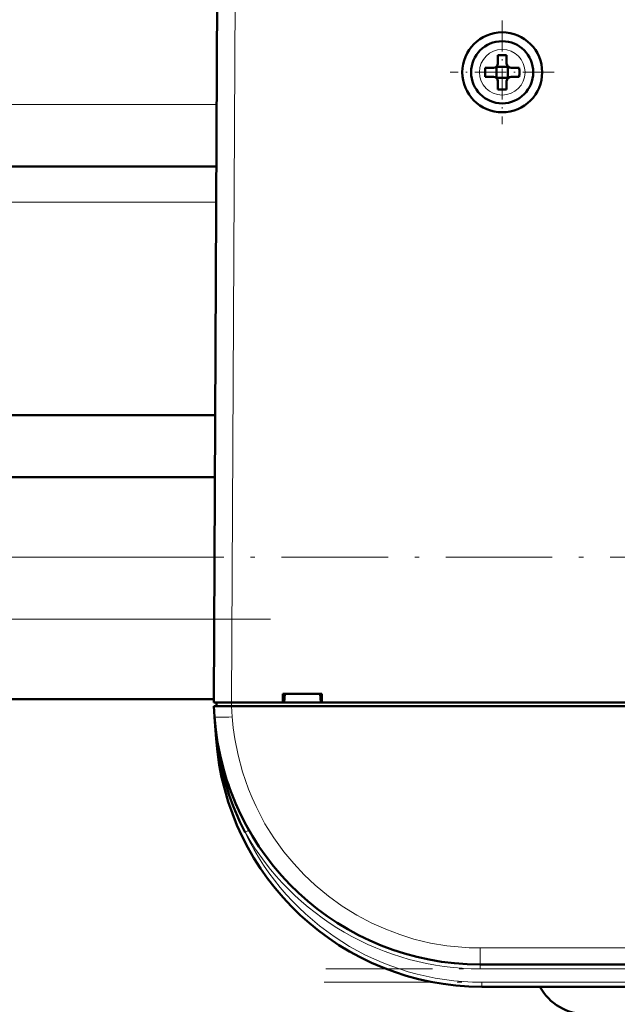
# Model space of a CAD drawing. Extents: x -1976 to 2357, y -1746 to 636.
# Tile 21 of 55: x 246 to 314, y -1490 to -1379. Entities that reach past the tile are written whole.
import ezdxf

# ---------------------------------------------------------------- set-up
doc = ezdxf.new("R2010")
doc.units = 0
doc.linetypes.add('DASHDOT', pattern=[18.5, 12, -3, 0.5, -3])

msp = doc.modelspace()

# ---------------------------------------------------------------- linework, layer by layer
at = {"color": 7, "lineweight": 50}
for p, q in [((268.07, -1456.17), (268.49, -1374.12)), ((300.07, -1384.17), (300.07, -1383.25)), ((301.07, -1383.25), (301.07, -1384.17)), ((298.65, -1384.67), (299.57, -1384.67)), ((299.92, -1384.53), (299.93, -1384.54)), ((299.93, -1384.54), (301.21, -1384.54)), ((299.93, -1384.54), (299.93, -1385.81)), ((301.21, -1384.54), (301.22, -1384.53)), ((301.21, -1384.54), (301.21, -1385.81)), ((302.49, -1384.67), (301.57, -1384.67)), ((298.65, -1385.67), (299.57, -1385.67)), ((299.93, -1385.81), (299.92, -1385.82)), ((301.21, -1385.81), (299.93, -1385.81)), ((300.07, -1386.17), (300.07, -1387.1)), ((301.07, -1386.17), (301.07, -1387.1)), ((301.21, -1385.81), (301.22, -1385.82)), ((302.49, -1385.67), (301.57, -1385.67)), ((268.38, -1395.79), (24.75, -1395.79)), ((268.23, -1423.79), (24.89, -1423.79)), ((268.2, -1430.79), (204.57, -1430.79)), ((268.07, -1455.79), (204.57, -1455.79)), ((268.07, -1456.17), (270.07, -1456.17)), ((268.37, -1456.17), (268.37, -1456.57)), ((270.07, -1456.17), (275.86, -1456.17)), ((275.86, -1456.17), (275.86, -1455.17)), ((275.86, -1455.17), (280.27, -1455.17)), ((275.86, -1456.17), (276, -1456.17)), ((275.92, -1456.17), (280.22, -1456.17)), ((276, -1456.17), (276.07, -1455.17)), ((280.07, -1455.17), (280.13, -1456.17)), ((280.13, -1456.17), (280.27, -1456.17)), ((280.27, -1455.17), (280.27, -1456.17)), ((280.27, -1456.17), (399.86, -1456.17)), ((268.18, -1457.77), (268.09, -1456.57)), ((268.09, -1456.57), (270.09, -1456.57)), ((523.04, -1456.57), (270.09, -1456.57)), ((268.18, -1457.8), (268.35, -1460.27)), ((270.52, -1467.48), (270.62, -1467.71)), ((495.03, -1485.67), (298.1, -1485.67)), ((494.85, -1488.17), (298.28, -1488.17))]:
    msp.add_line(p, q, dxfattribs=at)
at = {"color": 7, "lineweight": 18}
for p, q in [((270.49, -1374.12), (270.07, -1456.17)), ((300.59, -1382.6), (300.57, -1382.6)), ((298, -1385.15), (298, -1385.17)), ((303.14, -1385.2), (303.14, -1385.17)), ((300.55, -1387.74), (300.57, -1387.74)), ((268.42, -1388.79), (24.71, -1388.79)), ((268.36, -1399.79), (24.77, -1399.79)), ((268.15, -1439.79), (213.57, -1439.79)), ((268.11, -1446.79), (213.57, -1446.79)), ((270.06, -1456.57), (270.06, -1456.17)), ((270.09, -1456.57), (270.17, -1457.77)), ((268.35, -1460.27), (268.4, -1460.26)), ((268.45, -1460.63), (268.4, -1460.26)), ((271.61, -1470.78), (271.92, -1470.61)), ((271.92, -1470.61), (272.04, -1470.54)), ((495.03, -1483.81), (298.1, -1483.81)), ((298.1, -1485.67), (298.1, -1483.81)), ((298.1, -1485.67), (298.1, -1486.17)), ((495.03, -1486.17), (298.1, -1486.17)), ((298.28, -1487.67), (298.28, -1488.17)), ((494.85, -1487.67), (298.28, -1487.67))]:
    msp.add_line(p, q, dxfattribs=at)
at = {"color": 7, "linetype": 'DASHDOT', "lineweight": 18, "ltscale": 0.292499}
msp.add_line((300.57, -1379.32), (300.57, -1391.02), dxfattribs=at)
at = {"color": 7, "linetype": 'DASHDOT', "lineweight": 18, "ltscale": 0.2925}
msp.add_line((306.42, -1385.17), (294.72, -1385.17), dxfattribs=at)
at = {"color": 7, "linetype": 'DASHDOT', "lineweight": 18}
for p, q in [((183.21, -1439.79), (439.43, -1439.79)), ((274.47, -1446.79), (198.21, -1446.79)), ((514.72, -1486.17), (278.41, -1486.17)), ((514.51, -1487.67), (278.62, -1487.67))]:
    msp.add_line(p, q, dxfattribs=at)
at = {"color": 7, "linetype": 'DASHDOT', "lineweight": 18, "ltscale": 0.012015}
msp.add_line((270.06, -1456.13), (270.06, -1456.62), dxfattribs=at)
at = {"color": 7, "lineweight": 18}
msp.add_lwpolyline([(270.17, -1457.77), (270.28, -1459), (270.46, -1460.26), (270.82, -1462.1), (271.32, -1463.97), (271.99, -1465.93), (272.4, -1466.91), (272.84, -1467.89), (273.33, -1468.86), (273.85, -1469.81), (274.86, -1471.42), (275.98, -1472.98), (277.08, -1474.3), (278.26, -1475.56), (279.51, -1476.75), (281, -1477.98), (282.55, -1479.1), (284.19, -1480.11), (285.87, -1481), (287.45, -1481.71), (289.04, -1482.31), (290.63, -1482.8), (292.51, -1483.25), (294.35, -1483.56), (295.62, -1483.7), (296.86, -1483.79), (298.1, -1483.81)], dxfattribs=at)
at = {"color": 7, "lineweight": 50}
for radius in [4.5, 3.5]:
    msp.add_circle((300.57, -1385.17), radius, dxfattribs=at)
at = {"color": 7, "lineweight": 18}
for centre, radius, start, end in [((300.57, -1385.17), 2.57, 90, 179.4706), ((300.57, -1385.17), 2.57, 0, 89.4706), ((300.57, -1385.17), 2.57, 180, 269.4706), ((300.57, -1385.17), 2.57, 270, 359.4706), ((328.91, -1453.52), 60.88, 184.0416, 186.3583), ((298.1, -1455.67), 30.5, 209.6942, 269.9999), ((298.28, -1458.17), 29.5, 205.3037, 270)]:
    msp.add_arc(centre, radius, start, end, dxfattribs=at)
at = {"color": 7, "lineweight": 50}
for centre, radius, start, end in [((300.57, -1400.34), 17.1, 89.9978, 91.6733), ((300.57, -1400.34), 17.1, 88.3267, 90.0022), ((315.74, -1385.17), 17.1, 178.3267, 180.0022), ((315.78, -1385.17), 17.14, 179.9996, 181.6715), ((299.57, -1384.17), 0.5, 270, 360), ((301.57, -1384.17), 0.5, 180, 270), ((285.4, -1385.17), 17.1, 359.9978, 1.6733), ((285.36, -1385.17), 17.14, 358.3285, 0.0004), ((299.57, -1386.17), 0.5, 0, 90), ((301.57, -1386.17), 0.5, 90, 180), ((300.57, -1369.97), 17.13, 268.3286, 271.6729), ((298.1, -1455.67), 30, 184, 270), ((298.28, -1458.17), 30, 184, 270), ((268.41, -1460.5), 0.135, 285.2868, 317.5747), ((298.18, -1456.94), 29.96, 187.0814, 207.5257), ((297.92, -1455.75), 29.8, 198.5314, 203.1815), ((298.13, -1455.66), 30.03, 205.6025, 209.691), ((310.07, -1485.29), 6, 208.7718, 270)]:
    msp.add_arc(centre, radius, start, end, dxfattribs=at)
at = {"color": 7, "lineweight": 18}
for centre, major_axis, ratio, start_param, end_param in [((270.17, -1457.63), (2, 0.14), 0.069587, 3.141593, 4.707523), ((267.96, -1460.29), (0.495, 0.076), 0.164442, 5.813966, 6.277967)]:
    msp.add_ellipse(centre, major_axis=major_axis, ratio=ratio, start_param=start_param, end_param=end_param, dxfattribs=at)

doc.saveas('drawing.dxf')
